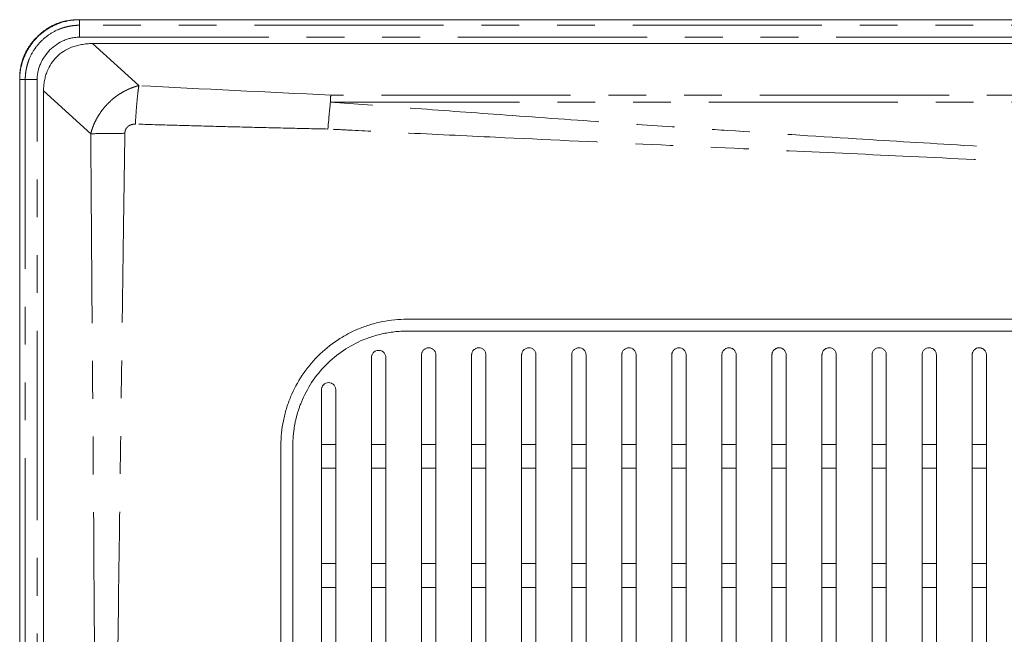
# Model space of a CAD drawing. Header units: millimetres. Extents: x 19 to 844, y 7 to 552.
# Tile 41 of 175: x 58 to 91, y 359 to 380. Entities that reach past the tile are written whole.
import ezdxf

# ---------------------------------------------------------------- set-up
doc = ezdxf.new("R2010")
doc.units = ezdxf.units.MM
doc.linetypes.add('PHANTOM', pattern=[12.7, 6.35, -1.27, 1.27, -1.27, 1.27, -1.27])

msp = doc.modelspace()

# ---------------------------------------------------------------- linework, layer by layer
at = {"color": 7, "linetype": 'Continuous', "lineweight": 15}
for p, q in [((313.406, 379.672), (59.89, 379.672)), ((60.324, 378.872), (312.972, 378.872)), ((57.88, 377.662), (57.88, 223.186)), ((58.68, 223.563), (58.68, 377.282)), ((89.848, 365.424), (90.328, 365.424)), ((68.488, 364.624), (68.008, 364.624)), ((70.168, 364.624), (69.688, 364.624)), ((71.848, 364.624), (71.368, 364.624)), ((73.528, 364.624), (73.048, 364.624)), ((75.208, 364.624), (74.728, 364.624)), ((76.888, 364.624), (76.408, 364.624)), ((78.568, 364.624), (78.088, 364.624)), ((80.248, 364.624), (79.768, 364.624)), ((81.928, 364.624), (81.448, 364.624)), ((83.608, 364.624), (83.128, 364.624)), ((90.328, 364.624), (89.848, 364.624)), ((68.008, 361.424), (68.488, 361.424)), ((69.688, 361.424), (70.168, 361.424)), ((71.368, 361.424), (71.848, 361.424)), ((73.048, 361.424), (73.528, 361.424)), ((74.728, 361.424), (75.208, 361.424)), ((76.408, 361.424), (76.888, 361.424)), ((78.088, 361.424), (78.568, 361.424)), ((79.768, 361.424), (80.248, 361.424)), ((89.848, 361.424), (90.328, 361.424)), ((68.488, 360.624), (68.008, 360.624)), ((70.168, 360.624), (69.688, 360.624)), ((71.848, 360.624), (71.368, 360.624)), ((73.528, 360.624), (73.048, 360.624)), ((75.208, 360.624), (74.728, 360.624)), ((76.888, 360.624), (76.408, 360.624)), ((78.568, 360.624), (78.088, 360.624)), ((80.248, 360.624), (79.768, 360.624)), ((88.648, 360.624), (88.168, 360.624)), ((90.328, 360.624), (89.848, 360.624))]:
    msp.add_line(p, q, dxfattribs=at)
at = {"color": 8, "linetype": 'PHANTOM', "lineweight": 0}
for p, q in [((59.89, 379.672), (59.89, 379.487)), ((59.89, 379.487), (59.89, 379.088)), ((313.406, 379.487), (59.89, 379.487)), ((59.89, 379.088), (313.406, 379.088)), ((61.879, 377.461), (60.324, 378.872)), ((58.065, 377.662), (57.88, 377.662)), ((58.065, 377.662), (58.065, 223.186)), ((58.464, 223.186), (58.464, 377.662)), ((58.68, 377.282), (60.264, 375.846)), ((304.972, 377.144), (68.325, 377.144)), ((68.309, 376.911), (304.988, 376.911))]:
    msp.add_line(p, q, dxfattribs=at)
at = {"color": 7, "linetype": 'Continuous', "lineweight": 15}
for points, knots in [([(59.871, 379.673), (59.837, 379.673), (59.77, 379.672), (59.67, 379.666), (59.573, 379.656), (59.479, 379.641), (59.386, 379.623), (59.296, 379.6), (59.209, 379.573), (59.124, 379.542), (59.014, 379.495), (58.879, 379.425), (58.68, 379.293), (58.456, 379.096), (58.259, 378.873), (58.127, 378.673), (58.046, 378.517), (57.983, 378.36), (57.936, 378.202), (57.903, 378.035), (57.882, 377.861), (57.88, 377.742), (57.879, 377.681)], [0, 0, 0, 0, 0.032479, 0.064233, 0.09532, 0.1258, 0.155741, 0.185211, 0.214283, 0.243032, 0.271536, 0.328868, 0.387553, 0.500028, 0.612502, 0.671122, 0.728519, 0.779964, 0.832414, 0.886307, 0.942047, 1, 1, 1, 1]), ([(57.88, 377.662), (57.881, 377.691), (57.881, 377.75), (57.887, 377.839), (57.896, 377.926), (57.91, 378.012), (57.927, 378.098), (57.948, 378.183), (57.972, 378.267), (58.001, 378.35), (58.038, 378.446), (58.087, 378.553), (58.169, 378.707), (58.291, 378.89), (58.464, 379.088), (58.662, 379.261), (58.844, 379.383), (58.999, 379.466), (59.127, 379.524), (59.267, 379.576), (59.419, 379.619), (59.574, 379.65), (59.731, 379.669), (59.837, 379.671), (59.89, 379.672)], [0, 0, 0, 0, 0.02813, 0.05606, 0.083843, 0.111532, 0.139182, 0.166849, 0.194586, 0.222448, 0.250488, 0.292099, 0.333751, 0.417021, 0.499999, 0.582913, 0.666253, 0.707839, 0.749521, 0.79984, 0.84973, 0.899507, 0.949492, 1, 1, 1, 1]), ([(58.464, 377.662), (58.465, 377.688), (58.466, 377.736), (58.472, 377.802), (58.479, 377.855), (58.485, 377.895), (58.497, 377.957), (58.522, 378.053), (58.586, 378.226), (58.704, 378.439), (58.889, 378.664), (59.114, 378.849), (59.327, 378.967), (59.5, 379.03), (59.617, 379.06), (59.744, 379.082), (59.833, 379.086), (59.89, 379.088)], [0, 0, 0, 0, 0.0352908, 0.0649412, 0.0889713, 0.1073972, 0.1202314, 0.1733214, 0.2411293, 0.3686682, 0.5003749, 0.6320362, 0.7594443, 0.8270825, 0.8801247, 0.922449, 1, 1, 1, 1]), ([(60.324, 378.872), (60.292, 378.871), (60.228, 378.871), (60.134, 378.864), (60.041, 378.854), (59.952, 378.84), (59.865, 378.822), (59.781, 378.801), (59.7, 378.776), (59.552, 378.722), (59.348, 378.619), (59.116, 378.434), (58.929, 378.207), (58.814, 377.986), (58.747, 377.791), (58.709, 377.629), (58.685, 377.459), (58.682, 377.342), (58.68, 377.282)], [0, 0, 0, 0, 0.037657, 0.074475, 0.110481, 0.145701, 0.180166, 0.213907, 0.246958, 0.279354, 0.397355, 0.511237, 0.623084, 0.737539, 0.799606, 0.863858, 0.930573, 1, 1, 1, 1]), ([(68.325, 377.144), (68.322, 377.133), (68.318, 377.111), (68.314, 377.076), (68.311, 377.032), (68.31, 376.978), (68.309, 376.934), (68.309, 376.911)], [0, 0, 0, 0, 0.1585954, 0.3203919, 0.4855523, 0.7369699, 1, 1, 1, 1]), ([(68.309, 376.911), (68.307, 376.891), (68.302, 376.851), (68.295, 376.787), (68.288, 376.72), (68.281, 376.65), (68.274, 376.577), (68.267, 376.502), (68.259, 376.412), (68.245, 376.249), (68.235, 376.106), (68.227, 376.005)], [0, 0, 0, 0, 0.07972, 0.160245, 0.241478, 0.32332, 0.405665, 0.488403, 0.571422, 0.697222, 1, 1, 1, 1]), ([(66.648, 365.392), (66.648, 365.671), (66.676, 365.947), (66.757, 366.353), (66.79, 366.487), (66.871, 366.754), (66.919, 366.887), (67.079, 367.272), (67.209, 367.515), (67.441, 367.861), (67.524, 367.974), (67.702, 368.189), (67.795, 368.292), (68.089, 368.585), (68.302, 368.76), (68.651, 368.992), (68.77, 369.063), (69.014, 369.193), (69.263, 369.31), (69.522, 369.402), (69.787, 369.483), (69.922, 369.516), (70.329, 369.597), (70.603, 369.624), (70.88, 369.624)], [0, 0, 0, 0, 0.125, 0.125, 0.1875, 0.1875, 0.25, 0.25, 0.375, 0.375, 0.4375, 0.4375, 0.5, 0.5, 0.625, 0.625, 0.6875, 0.6875, 0.75, 0.8125, 0.8125, 0.875, 0.875, 1, 1, 1, 1]), ([(70.88, 369.624), (73.507, 369.624), (76.136, 369.624), (81.405, 369.624), (84.047, 369.624), (89.353, 369.624), (92.009, 369.624), (97.326, 369.624), (99.987, 369.624), (102.648, 369.624)], [0, 0, 0, 0, 0.25, 0.25, 0.5, 0.5, 0.75, 0.75, 1, 1, 1, 1]), ([(67.048, 365.392), (67.049, 365.432), (67.049, 365.512), (67.055, 365.633), (67.065, 365.754), (67.078, 365.875), (67.096, 365.997), (67.117, 366.119), (67.143, 366.24), (67.172, 366.362), (67.206, 366.483), (67.244, 366.604), (67.287, 366.724), (67.407, 367.033), (67.663, 367.519), (68.141, 368.108), (68.731, 368.594), (69.241, 368.868), (69.611, 369.01), (69.819, 369.076), (70.029, 369.13), (70.24, 369.172), (70.453, 369.202), (70.667, 369.22), (70.809, 369.223), (70.88, 369.224)], [0, 0, 0, 0, 0.0199427, 0.039997, 0.0601637, 0.080444, 0.1008388, 0.1213491, 0.1419759, 0.16272, 0.1835825, 0.2045642, 0.225666, 0.2468888, 0.3690522, 0.4966718, 0.6217563, 0.7473309, 0.7837525, 0.8200615, 0.8562603, 0.8923511, 0.9283364, 0.9642186, 1, 1, 1, 1]), ([(70.88, 369.224), (71.397, 369.224), (72.381, 369.224), (73.786, 369.224), (75.375, 369.224), (77.13, 369.224), (79.728, 369.224), (82.853, 369.224), (86.586, 369.224), (90.348, 369.224), (93.54, 369.224), (96.205, 369.224), (98.268, 369.224), (100.435, 369.224), (101.886, 369.224), (102.648, 369.224)], [0, 0, 0, 0, 0.049189, 0.09375, 0.133685, 0.200374, 0.260623, 0.380372, 0.496435, 0.613211, 0.734639, 0.796533, 0.86369, 0.928411, 1, 1, 1, 1]), ([(69.688, 368.339), (69.689, 368.349), (69.69, 368.37), (69.696, 368.401), (69.708, 368.436), (69.727, 368.473), (69.767, 368.521), (69.833, 368.566), (69.927, 368.585), (70.022, 368.567), (70.089, 368.522), (70.129, 368.474), (70.151, 368.432), (70.166, 368.386), (70.167, 368.355), (70.168, 368.339)], [0, 0, 0, 0, 0.041229, 0.082292, 0.12392, 0.185403, 0.246541, 0.368772, 0.493559, 0.620194, 0.747249, 0.810686, 0.874121, 0.937409, 1, 1, 1, 1]), ([(71.368, 368.424), (71.369, 368.434), (71.37, 368.455), (71.376, 368.486), (71.388, 368.521), (71.407, 368.558), (71.447, 368.606), (71.513, 368.651), (71.607, 368.67), (71.702, 368.652), (71.768, 368.607), (71.809, 368.559), (71.831, 368.517), (71.846, 368.471), (71.847, 368.44), (71.848, 368.424)], [0, 0, 0, 0, 0.0414541, 0.0827035, 0.1244841, 0.185963, 0.2470205, 0.3686677, 0.4926073, 0.6186459, 0.7457659, 0.8094669, 0.8731838, 0.936933, 1, 1, 1, 1]), ([(73.048, 368.424), (73.049, 368.434), (73.05, 368.455), (73.056, 368.486), (73.068, 368.521), (73.087, 368.558), (73.127, 368.606), (73.193, 368.651), (73.286, 368.67), (73.381, 368.652), (73.448, 368.608), (73.489, 368.559), (73.511, 368.517), (73.526, 368.472), (73.527, 368.44), (73.528, 368.424)], [0, 0, 0, 0, 0.0416731, 0.0830927, 0.1249965, 0.1864203, 0.2473506, 0.3682678, 0.4910157, 0.6163165, 0.7439426, 0.8080859, 0.8722029, 0.9363933, 1, 1, 1, 1]), ([(74.728, 368.424), (74.729, 368.434), (74.73, 368.455), (74.736, 368.486), (74.748, 368.521), (74.767, 368.558), (74.807, 368.606), (74.873, 368.651), (74.967, 368.67), (75.061, 368.652), (75.128, 368.608), (75.168, 368.56), (75.191, 368.517), (75.206, 368.472), (75.207, 368.44), (75.208, 368.424)], [0, 0, 0, 0, 0.0419971, 0.083541, 0.1253672, 0.1865554, 0.2478159, 0.3683601, 0.4899307, 0.6154722, 0.7427023, 0.8069624, 0.8711541, 0.9358917, 1, 1, 1, 1]), ([(76.408, 368.424), (76.409, 368.434), (76.41, 368.455), (76.416, 368.486), (76.428, 368.521), (76.448, 368.558), (76.487, 368.606), (76.553, 368.651), (76.647, 368.67), (76.741, 368.652), (76.808, 368.608), (76.848, 368.56), (76.871, 368.518), (76.886, 368.472), (76.887, 368.44), (76.888, 368.424)], [0, 0, 0, 0, 0.042357, 0.084202, 0.126275, 0.187659, 0.249097, 0.369356, 0.49012, 0.615158, 0.741768, 0.805837, 0.870102, 0.935408, 1, 1, 1, 1]), ([(78.088, 368.424), (78.089, 368.434), (78.09, 368.455), (78.096, 368.486), (78.108, 368.521), (78.127, 368.558), (78.167, 368.606), (78.232, 368.651), (78.326, 368.67), (78.42, 368.652), (78.487, 368.609), (78.528, 368.56), (78.551, 368.518), (78.566, 368.472), (78.567, 368.44), (78.568, 368.424)], [0, 0, 0, 0, 0.042452, 0.084351, 0.126425, 0.187658, 0.248872, 0.368281, 0.487968, 0.612411, 0.7395, 0.804155, 0.868949, 0.934771, 1, 1, 1, 1]), ([(79.768, 368.424), (79.769, 368.434), (79.77, 368.455), (79.776, 368.487), (79.788, 368.521), (79.808, 368.558), (79.847, 368.606), (79.913, 368.651), (80.007, 368.67), (80.101, 368.652), (80.167, 368.608), (80.208, 368.56), (80.23, 368.518), (80.246, 368.472), (80.247, 368.44), (80.248, 368.424)], [0, 0, 0, 0, 0.042829, 0.085051, 0.127397, 0.18891, 0.250385, 0.369752, 0.48888, 0.612969, 0.739053, 0.803207, 0.86791, 0.934314, 1, 1, 1, 1]), ([(81.448, 368.424), (81.449, 368.434), (81.45, 368.456), (81.456, 368.487), (81.468, 368.522), (81.488, 368.559), (81.528, 368.607), (81.594, 368.651), (81.688, 368.67), (81.781, 368.651), (81.848, 368.608), (81.888, 368.56), (81.91, 368.518), (81.926, 368.472), (81.927, 368.44), (81.928, 368.424)], [0, 0, 0, 0, 0.043241, 0.08586, 0.12859, 0.190484, 0.25218, 0.371697, 0.490535, 0.613336, 0.738486, 0.802556, 0.867218, 0.93392, 1, 1, 1, 1]), ([(83.128, 368.424), (83.129, 368.434), (83.13, 368.456), (83.136, 368.487), (83.148, 368.522), (83.168, 368.559), (83.208, 368.607), (83.274, 368.651), (83.367, 368.67), (83.46, 368.652), (83.526, 368.609), (83.567, 368.561), (83.59, 368.519), (83.606, 368.473), (83.607, 368.44), (83.608, 368.424)], [0, 0, 0, 0, 0.0434633, 0.0862926, 0.1292155, 0.1913116, 0.2530741, 0.3723127, 0.4900139, 0.6101599, 0.7357793, 0.8012211, 0.8665348, 0.9333017, 1, 1, 1, 1]), ([(84.808, 368.424), (84.809, 368.435), (84.81, 368.456), (84.816, 368.487), (84.828, 368.522), (84.848, 368.559), (84.888, 368.607), (84.954, 368.651), (85.048, 368.67), (85.141, 368.652), (85.207, 368.609), (85.247, 368.561), (85.27, 368.519), (85.286, 368.473), (85.287, 368.44), (85.288, 368.424)], [0, 0, 0, 0, 0.043838, 0.087012, 0.130252, 0.192736, 0.254853, 0.374319, 0.491611, 0.610961, 0.735749, 0.800927, 0.866125, 0.933068, 1, 1, 1, 1]), ([(86.488, 368.424), (86.489, 368.435), (86.49, 368.456), (86.496, 368.487), (86.508, 368.523), (86.529, 368.56), (86.569, 368.608), (86.635, 368.652), (86.728, 368.67), (86.821, 368.652), (86.887, 368.608), (86.927, 368.561), (86.95, 368.519), (86.966, 368.473), (86.967, 368.44), (86.968, 368.424)], [0, 0, 0, 0, 0.044194, 0.087704, 0.131256, 0.194152, 0.256655, 0.376462, 0.493465, 0.612068, 0.735976, 0.800833, 0.865857, 0.932906, 1, 1, 1, 1]), ([(88.168, 368.424), (88.169, 368.435), (88.17, 368.456), (88.176, 368.488), (88.188, 368.523), (88.209, 368.56), (88.249, 368.608), (88.316, 368.652), (88.409, 368.67), (88.502, 368.651), (88.567, 368.608), (88.608, 368.561), (88.63, 368.519), (88.646, 368.472), (88.647, 368.44), (88.648, 368.424)], [0, 0, 0, 0, 0.044516, 0.08833, 0.132173, 0.19547, 0.258358, 0.378563, 0.495372, 0.613303, 0.736358, 0.80088, 0.865703, 0.932801, 1, 1, 1, 1]), ([(89.848, 368.424), (89.849, 368.435), (89.85, 368.456), (89.856, 368.488), (89.869, 368.523), (89.889, 368.561), (89.93, 368.608), (89.996, 368.652), (90.09, 368.67), (90.183, 368.651), (90.248, 368.608), (90.288, 368.56), (90.311, 368.518), (90.326, 368.472), (90.327, 368.44), (90.328, 368.424)], [0, 0, 0, 0, 0.044792, 0.088874, 0.132973, 0.196636, 0.259881, 0.380493, 0.497186, 0.614541, 0.736816, 0.801013, 0.865632, 0.932742, 1, 1, 1, 1]), ([(69.688, 341.708), (69.688, 342.041), (69.688, 342.708), (69.688, 343.709), (69.688, 344.712), (69.688, 345.718), (69.688, 346.727), (69.688, 347.739), (69.688, 348.753), (69.688, 349.769), (69.688, 350.789), (69.688, 351.811), (69.688, 352.836), (69.688, 353.864), (69.688, 355.629), (69.688, 358.159), (69.688, 361.479), (69.688, 364.882), (69.688, 367.177), (69.688, 368.339)], [0, 0, 0, 0, 0.037373, 0.074856, 0.112449, 0.150152, 0.187966, 0.225891, 0.263928, 0.302076, 0.340335, 0.378707, 0.417191, 0.455786, 0.494494, 0.616174, 0.740996, 0.868942, 1, 1, 1, 1]), ([(70.168, 368.339), (70.168, 367.179), (70.168, 364.887), (70.168, 361.49), (70.168, 358.173), (70.168, 355.351), (70.168, 352.999), (70.168, 351.096), (70.168, 349.201), (70.168, 347.316), (70.168, 345.439), (70.168, 343.571), (70.168, 342.328), (70.168, 341.709)], [0, 0, 0, 0, 0.130857, 0.258651, 0.383368, 0.50499, 0.576845, 0.64832, 0.719413, 0.790126, 0.86046, 0.930417, 1, 1, 1, 1]), ([(71.368, 368.424), (71.368, 367.292), (71.368, 365.034), (71.368, 361.577), (71.368, 358.211), (71.368, 354.812), (71.368, 351.548), (71.368, 348.743), (71.368, 346.535), (71.368, 344.849), (71.368, 343.219), (71.368, 342.15), (71.368, 341.625)], [0, 0, 0, 0, 0.126989, 0.253394, 0.387782, 0.50443, 0.63426, 0.753258, 0.818126, 0.88087, 0.941494, 1, 1, 1, 1]), ([(71.848, 341.624), (71.848, 341.922), (71.848, 342.526), (71.848, 343.439), (71.848, 344.371), (71.848, 345.32), (71.848, 346.288), (71.848, 347.273), (71.848, 349.002), (71.848, 351.563), (71.848, 354.83), (71.848, 358.227), (71.848, 361.59), (71.848, 365.039), (71.848, 367.294), (71.848, 368.424)], [0, 0, 0, 0, 0.033252, 0.067186, 0.101805, 0.137107, 0.173095, 0.209767, 0.247126, 0.366256, 0.496052, 0.612899, 0.746957, 0.873214, 1, 1, 1, 1]), ([(73.048, 368.424), (73.048, 367.349), (73.048, 365.191), (73.048, 361.865), (73.048, 358.594), (73.048, 355.238), (73.048, 351.971), (73.048, 349.108), (73.048, 346.819), (73.048, 345.037), (73.048, 343.312), (73.048, 342.18), (73.048, 341.624)], [0, 0, 0, 0, 0.120714, 0.242354, 0.373499, 0.487819, 0.618557, 0.73937, 0.807838, 0.874096, 0.938149, 1, 1, 1, 1]), ([(73.528, 341.624), (73.528, 341.905), (73.528, 342.472), (73.528, 343.329), (73.528, 344.201), (73.528, 345.088), (73.528, 345.989), (73.528, 346.904), (73.528, 347.834), (73.528, 349.547), (73.528, 352.123), (73.528, 355.394), (73.528, 358.738), (73.528, 361.814), (73.528, 365.092), (73.528, 367.21), (73.528, 368.424)], [0, 0, 0, 0, 0.03124, 0.063036, 0.095389, 0.128299, 0.161767, 0.195793, 0.230378, 0.265522, 0.38705, 0.518337, 0.631875, 0.761987, 0.86363, 1, 1, 1, 1]), ([(74.728, 368.424), (74.728, 367.218), (74.728, 365.06), (74.728, 361.743), (74.728, 358.604), (74.728, 355.254), (74.728, 351.979), (74.728, 349.239), (74.728, 347.183), (74.728, 345.744), (74.728, 344.34), (74.728, 342.971), (74.728, 342.069), (74.728, 341.624)], [0, 0, 0, 0, 0.13564, 0.242674, 0.372923, 0.488148, 0.618432, 0.739542, 0.794337, 0.847778, 0.899867, 0.950607, 1, 1, 1, 1]), ([(75.208, 341.624), (75.208, 341.874), (75.208, 342.379), (75.208, 343.141), (75.208, 343.914), (75.208, 344.697), (75.208, 345.492), (75.208, 346.297), (75.208, 347.113), (75.208, 347.94), (75.208, 349.586), (75.208, 352.126), (75.208, 355.403), (75.208, 358.742), (75.208, 361.858), (75.208, 365.129), (75.208, 367.249), (75.208, 368.424)], [0, 0, 0, 0, 0.027777, 0.055974, 0.08459, 0.113627, 0.143085, 0.172964, 0.203266, 0.233989, 0.265136, 0.386934, 0.517718, 0.632194, 0.761447, 0.867819, 1, 1, 1, 1]), ([(76.408, 368.424), (76.408, 367.619), (76.408, 366.095), (76.408, 363.937), (76.408, 361.433), (76.408, 358.615), (76.408, 355.27), (76.408, 351.99), (76.408, 349.25), (76.408, 347.192), (76.408, 345.753), (76.408, 344.348), (76.408, 342.975), (76.408, 342.071), (76.408, 341.624)], [0, 0, 0, 0, 0.090708, 0.171697, 0.242968, 0.372404, 0.488475, 0.618329, 0.739737, 0.794374, 0.847716, 0.899765, 0.950525, 1, 1, 1, 1]), ([(76.888, 341.624), (76.888, 341.875), (76.888, 342.379), (76.888, 343.142), (76.888, 343.914), (76.888, 344.696), (76.888, 345.489), (76.888, 346.292), (76.888, 347.104), (76.888, 347.927), (76.888, 349.574), (76.888, 352.11), (76.888, 355.393), (76.888, 358.728), (76.888, 361.876), (76.888, 365.146), (76.888, 367.273), (76.888, 368.424)], [0, 0, 0, 0, 0.027742, 0.055882, 0.084422, 0.113362, 0.142703, 0.172446, 0.20259, 0.233137, 0.264087, 0.386061, 0.51627, 0.631746, 0.760327, 0.870234, 1, 1, 1, 1]), ([(78.088, 368.424), (78.088, 367.827), (78.088, 366.672), (78.088, 364.994), (78.088, 363.429), (78.088, 361.279), (78.088, 358.61), (78.088, 355.269), (78.088, 351.982), (78.088, 349.246), (78.088, 347.188), (78.088, 345.753), (78.088, 344.35), (78.088, 342.977), (78.088, 342.071), (78.088, 341.624)], [0, 0, 0, 0, 0.067352, 0.130437, 0.189257, 0.24381, 0.372607, 0.489573, 0.618929, 0.74054, 0.794896, 0.848017, 0.899905, 0.950565, 1, 1, 1, 1]), ([(78.568, 341.624), (78.568, 341.875), (78.568, 342.381), (78.568, 343.143), (78.568, 343.916), (78.568, 344.697), (78.568, 345.489), (78.568, 346.29), (78.568, 347.1), (78.568, 347.92), (78.568, 349.567), (78.568, 352.101), (78.568, 355.39), (78.568, 358.72), (78.568, 361.891), (78.568, 365.159), (78.568, 367.29), (78.568, 368.424)], [0, 0, 0, 0, 0.02772, 0.05582, 0.0843, 0.113162, 0.142406, 0.172033, 0.202044, 0.232439, 0.263219, 0.38538, 0.515073, 0.631437, 0.7594, 0.871936, 1, 1, 1, 1]), ([(79.768, 368.424), (79.768, 367.838), (79.768, 366.696), (79.768, 365.026), (79.768, 363.444), (79.768, 361.282), (79.768, 358.598), (79.768, 355.259), (79.768, 351.967), (79.768, 349.235), (79.768, 347.178), (79.768, 345.749), (79.768, 344.348), (79.768, 342.977), (79.768, 342.071), (79.768, 341.624)], [0, 0, 0, 0, 0.066302, 0.129218, 0.18875, 0.244897, 0.373189, 0.491015, 0.619861, 0.741612, 0.795641, 0.84849, 0.900163, 0.950665, 1, 1, 1, 1]), ([(80.248, 341.624), (80.248, 341.85), (80.248, 342.304), (80.248, 342.989), (80.248, 343.682), (80.248, 344.381), (80.248, 345.088), (80.248, 345.802), (80.248, 346.523), (80.248, 347.252), (80.248, 347.988), (80.248, 349.581), (80.248, 352.084), (80.248, 355.377), (80.248, 358.706), (80.248, 361.896), (80.248, 365.165), (80.248, 367.301), (80.248, 368.424)], [0, 0, 0, 0, 0.02488, 0.050054, 0.075521, 0.101282, 0.127339, 0.153691, 0.18034, 0.207286, 0.234529, 0.26207, 0.384357, 0.513529, 0.630747, 0.758236, 0.872949, 1, 1, 1, 1]), ([(81.448, 368.424), (81.448, 367.96), (81.448, 367.047), (81.448, 365.699), (81.448, 364.396), (81.448, 363.138), (81.448, 361.182), (81.448, 358.592), (81.448, 355.255), (81.448, 351.959), (81.448, 349.229), (81.448, 347.172), (81.448, 345.747), (81.448, 344.348), (81.448, 342.978), (81.448, 342.072), (81.448, 341.624)], [0, 0, 0, 0, 0.052632, 0.103525, 0.15268, 0.200097, 0.245775, 0.373624, 0.492188, 0.620599, 0.742493, 0.796247, 0.848869, 0.900365, 0.95074, 1, 1, 1, 1]), ([(81.928, 341.624), (81.928, 341.85), (81.928, 342.305), (81.928, 342.99), (81.928, 343.682), (81.928, 344.381), (81.928, 345.087), (81.928, 345.799), (81.928, 346.519), (81.928, 347.245), (81.928, 347.978), (81.928, 349.572), (81.928, 352.073), (81.928, 355.371), (81.928, 358.697), (81.928, 361.548), (81.928, 364.064), (81.928, 366.207), (81.928, 367.672), (81.928, 368.424)], [0, 0, 0, 0, 0.024842, 0.049964, 0.075368, 0.101054, 0.127023, 0.153275, 0.179811, 0.206632, 0.233739, 0.261131, 0.383545, 0.512279, 0.630223, 0.7573, 0.833796, 0.914695, 1, 1, 1, 1]), ([(83.128, 368.424), (83.128, 367.965), (83.128, 367.061), (83.128, 365.721), (83.128, 364.417), (83.128, 363.148), (83.128, 361.188), (83.128, 358.59), (83.128, 355.256), (83.128, 351.954), (83.128, 349.306), (83.128, 347.406), (83.128, 346.215), (83.128, 345.042), (83.128, 343.887), (83.128, 342.75), (83.128, 341.997), (83.128, 341.624)], [0, 0, 0, 0, 0.052121, 0.102827, 0.15212, 0.199999, 0.246465, 0.373943, 0.493121, 0.621173, 0.743201, 0.787884, 0.831809, 0.87498, 0.9174, 0.959072, 1, 1, 1, 1]), ([(83.608, 341.624), (83.608, 341.85), (83.608, 342.305), (83.608, 342.991), (83.608, 343.683), (83.608, 344.382), (83.608, 345.087), (83.608, 345.798), (83.608, 346.517), (83.608, 347.241), (83.608, 347.973), (83.608, 349.567), (83.608, 352.067), (83.608, 355.37), (83.608, 358.694), (83.608, 361.554), (83.608, 364.075), (83.608, 366.22), (83.608, 367.679), (83.608, 368.424)], [0, 0, 0, 0, 0.024813, 0.049896, 0.075249, 0.100875, 0.126773, 0.152944, 0.179389, 0.206109, 0.233105, 0.260376, 0.382907, 0.511283, 0.629826, 0.756564, 0.834121, 0.915266, 1, 1, 1, 1]), ([(84.808, 368.424), (84.808, 368.045), (84.808, 367.294), (84.808, 366.176), (84.808, 365.079), (84.808, 364.002), (84.808, 362.945), (84.808, 361.124), (84.808, 358.591), (84.808, 355.259), (84.808, 351.954), (84.808, 349.305), (84.808, 347.405), (84.808, 346.215), (84.808, 345.043), (84.808, 343.889), (84.808, 342.751), (84.808, 341.997), (84.808, 341.624)], [0, 0, 0, 0, 0.043195, 0.085578, 0.127149, 0.167909, 0.207857, 0.246996, 0.374171, 0.49385, 0.621616, 0.743764, 0.788293, 0.832088, 0.875153, 0.917491, 0.959105, 1, 1, 1, 1]), ([(85.288, 341.624), (85.288, 341.851), (85.288, 342.306), (85.288, 342.992), (85.288, 343.685), (85.288, 344.383), (85.288, 345.088), (85.288, 345.799), (85.288, 346.516), (85.288, 347.24), (85.288, 347.969), (85.288, 349.565), (85.288, 352.064), (85.288, 354.969), (85.288, 357.455), (85.288, 359.507), (85.288, 361.633), (85.288, 363.832), (85.288, 366.105), (85.288, 367.642), (85.288, 368.424)], [0, 0, 0, 0, 0.024791, 0.049843, 0.075157, 0.100734, 0.126576, 0.152682, 0.179054, 0.205693, 0.232598, 0.259772, 0.382408, 0.510499, 0.58458, 0.661654, 0.741728, 0.824807, 0.910896, 1, 1, 1, 1]), ([(86.488, 368.424), (86.488, 368.059), (86.488, 367.335), (86.488, 366.254), (86.488, 365.188), (86.488, 364.137), (86.488, 363.099), (86.488, 362.076), (86.488, 361.067), (86.488, 360.073), (86.488, 359.093), (86.488, 358.127), (86.488, 357.175), (86.488, 356.238), (86.488, 354.716), (86.488, 352.626), (86.488, 350.142), (86.488, 347.886), (86.488, 346.154), (86.488, 344.767), (86.488, 343.708), (86.488, 342.663), (86.488, 341.968), (86.488, 341.624)], [0, 0, 0, 0, 0.0416553, 0.0827131, 0.1231739, 0.1630382, 0.2023067, 0.2409797, 0.279058, 0.3165421, 0.3534328, 0.3897305, 0.4254362, 0.4605504, 0.4950741, 0.596169, 0.694314, 0.7715503, 0.8461816, 0.8854464, 0.924169, 0.9623525, 1, 1, 1, 1]), ([(86.968, 341.624), (86.968, 341.846), (86.968, 342.293), (86.968, 342.965), (86.968, 343.642), (86.968, 344.324), (86.968, 345.011), (86.968, 346.125), (86.968, 347.682), (86.968, 349.955), (86.968, 352.548), (86.968, 355.038), (86.968, 357.167), (86.968, 358.929), (86.968, 360.739), (86.968, 362.594), (86.968, 364.497), (86.968, 366.446), (86.968, 367.759), (86.968, 368.424)], [0, 0, 0, 0, 0.024279, 0.048775, 0.07349, 0.098423, 0.123575, 0.148949, 0.220904, 0.295258, 0.400659, 0.509425, 0.573654, 0.639827, 0.707948, 0.778022, 0.850053, 0.924045, 1, 1, 1, 1]), ([(88.168, 368.424), (88.168, 368.062), (88.168, 367.343), (88.168, 366.27), (88.168, 365.209), (88.168, 364.161), (88.168, 363.125), (88.168, 362.102), (88.168, 361.092), (88.168, 360.094), (88.168, 359.109), (88.168, 358.136), (88.168, 357.176), (88.168, 356.228), (88.168, 354.701), (88.168, 352.608), (88.168, 350.126), (88.168, 347.872), (88.168, 346.143), (88.168, 344.759), (88.168, 343.703), (88.168, 342.66), (88.168, 341.968), (88.168, 341.624)], [0, 0, 0, 0, 0.041401, 0.082262, 0.122584, 0.162368, 0.201614, 0.240322, 0.278495, 0.316132, 0.353233, 0.389801, 0.425835, 0.461337, 0.496307, 0.597239, 0.695371, 0.772363, 0.846824, 0.885913, 0.92447, 0.962497, 1, 1, 1, 1]), ([(88.648, 341.624), (88.648, 341.837), (88.648, 342.265), (88.648, 342.91), (88.648, 343.56), (88.648, 344.216), (88.648, 344.877), (88.648, 345.543), (88.648, 346.215), (88.648, 346.892), (88.648, 347.575), (88.648, 348.263), (88.648, 348.956), (88.648, 350.371), (88.648, 352.528), (88.648, 355.022), (88.648, 357.161), (88.648, 358.937), (88.648, 360.755), (88.648, 362.614), (88.648, 364.515), (88.648, 366.457), (88.648, 367.763), (88.648, 368.424)], [0, 0, 0, 0, 0.02323, 0.04669, 0.070383, 0.094307, 0.118465, 0.142856, 0.167483, 0.192344, 0.217442, 0.242777, 0.268349, 0.294159, 0.399527, 0.508105, 0.57306, 0.639779, 0.708266, 0.778528, 0.850568, 0.924391, 1, 1, 1, 1]), ([(89.848, 368.424), (89.848, 368.09), (89.848, 367.425), (89.848, 366.431), (89.848, 365.448), (89.848, 364.474), (89.848, 363.51), (89.848, 362.556), (89.848, 361.611), (89.848, 360.676), (89.848, 359.752), (89.848, 358.837), (89.848, 357.931), (89.848, 357.036), (89.848, 356.15), (89.848, 354.904), (89.848, 353.307), (89.848, 351.365), (89.848, 349.462), (89.848, 347.797), (89.848, 346.364), (89.848, 345.157), (89.848, 343.965), (89.848, 342.79), (89.848, 342.01), (89.848, 341.624)], [0, 0, 0, 0, 0.03831, 0.07619, 0.113639, 0.150659, 0.187249, 0.223411, 0.259145, 0.294451, 0.329331, 0.363785, 0.397813, 0.431417, 0.464596, 0.497353, 0.571209, 0.643331, 0.713729, 0.782415, 0.827347, 0.871567, 0.915079, 0.957888, 1, 1, 1, 1]), ([(90.328, 341.624), (90.328, 341.837), (90.328, 342.265), (90.328, 342.908), (90.328, 343.557), (90.328, 344.212), (90.328, 344.871), (90.328, 345.536), (90.328, 346.207), (90.328, 346.882), (90.328, 347.563), (90.328, 348.249), (90.328, 348.941), (90.328, 350.354), (90.328, 352.509), (90.328, 355.497), (90.328, 358.651), (90.328, 361.359), (90.328, 363.535), (90.328, 365.143), (90.328, 366.776), (90.328, 367.871), (90.328, 368.424)], [0, 0, 0, 0, 0.023172, 0.046571, 0.070198, 0.094054, 0.118138, 0.142453, 0.166999, 0.191776, 0.216786, 0.242029, 0.267506, 0.293218, 0.398547, 0.506983, 0.627154, 0.753421, 0.813388, 0.874472, 0.936675, 1, 1, 1, 1]), ([(68.008, 367.255), (68.009, 367.265), (68.009, 367.286), (68.016, 367.317), (68.027, 367.351), (68.047, 367.388), (68.086, 367.437), (68.152, 367.482), (68.247, 367.501), (68.342, 367.483), (68.409, 367.438), (68.449, 367.389), (68.471, 367.348), (68.486, 367.302), (68.487, 367.271), (68.488, 367.255)], [0, 0, 0, 0, 0.04089, 0.08165, 0.123006, 0.184324, 0.245385, 0.368, 0.49369, 0.621189, 0.748562, 0.811861, 0.875084, 0.937898, 1, 1, 1, 1]), ([(68.008, 342.792), (68.008, 343.189), (68.008, 343.984), (68.008, 345.179), (68.008, 346.378), (68.008, 347.581), (68.008, 348.789), (68.008, 350.002), (68.008, 351.219), (68.008, 352.44), (68.008, 353.666), (68.008, 356.499), (68.008, 361.029), (68.008, 365.148), (68.008, 367.255)], [0, 0, 0, 0, 0.048571, 0.097334, 0.146291, 0.19544, 0.244784, 0.294321, 0.344054, 0.393981, 0.444104, 0.494421, 0.741382, 1, 1, 1, 1]), ([(68.488, 367.255), (68.488, 365.841), (68.488, 363.055), (68.488, 358.939), (68.488, 355.552), (68.488, 352.859), (68.488, 350.822), (68.488, 348.798), (68.488, 346.786), (68.488, 344.785), (68.488, 343.455), (68.488, 342.793)], [0, 0, 0, 0, 0.173553, 0.341991, 0.505292, 0.589079, 0.672331, 0.755047, 0.837229, 0.918879, 1, 1, 1, 1]), ([(66.648, 344.656), (66.648, 348.115), (66.648, 351.572), (66.648, 358.483), (66.648, 361.938), (66.648, 365.392)], [0, 0, 0, 0, 0.5, 0.5, 1, 1, 1, 1]), ([(67.048, 344.656), (67.048, 345.062), (67.048, 345.89), (67.048, 347.154), (67.048, 348.463), (67.048, 350.177), (67.048, 352.352), (67.048, 354.886), (67.048, 357.515), (67.048, 359.932), (67.048, 362.595), (67.048, 364.336), (67.048, 365.392)], [0, 0, 0, 0, 0.058756, 0.119676, 0.182758, 0.248004, 0.367466, 0.497284, 0.614623, 0.747922, 0.847165, 1, 1, 1, 1]), ([(85.288, 364.624), (85.208, 364.624), (85.048, 364.624), (84.888, 364.624), (84.808, 364.624)], [0, 0, 0, 0, 0.498995, 1, 1, 1, 1]), ([(86.968, 364.624), (86.888, 364.624), (86.728, 364.624), (86.568, 364.624), (86.488, 364.624)], [0, 0, 0, 0, 0.500935, 1, 1, 1, 1]), ([(81.448, 361.424), (81.528, 361.424), (81.688, 361.424), (81.848, 361.424), (81.928, 361.424)], [0, 0, 0, 0, 0.501189, 1, 1, 1, 1]), ([(83.128, 361.424), (83.208, 361.424), (83.368, 361.424), (83.528, 361.424), (83.608, 361.424)], [0, 0, 0, 0, 0.501092, 1, 1, 1, 1]), ([(81.928, 360.624), (81.848, 360.624), (81.688, 360.624), (81.528, 360.624), (81.448, 360.624)], [0, 0, 0, 0, 0.498828, 1, 1, 1, 1]), ([(83.608, 360.624), (83.528, 360.624), (83.368, 360.624), (83.208, 360.624), (83.128, 360.624)], [0, 0, 0, 0, 0.498899, 1, 1, 1, 1])]:
    msp.add_open_spline(points, degree=3, knots=knots, dxfattribs=at)
at = {"color": 8, "linetype": 'PHANTOM', "lineweight": 0}
for points, knots in [([(59.89, 379.487), (59.862, 379.486), (59.807, 379.486), (59.726, 379.48), (59.648, 379.471), (59.573, 379.46), (59.501, 379.445), (59.432, 379.429), (59.367, 379.411), (59.305, 379.391), (59.247, 379.371), (59.08, 379.305), (58.851, 379.178), (58.591, 378.957), (58.372, 378.697), (58.235, 378.45), (58.157, 378.24), (58.12, 378.114), (58.09, 377.974), (58.07, 377.822), (58.067, 377.717), (58.065, 377.662)], [0, 0, 0, 0, 0.02937, 0.057776, 0.08522, 0.111703, 0.137226, 0.16179, 0.185395, 0.208044, 0.229739, 0.25048, 0.396206, 0.5011, 0.605493, 0.75118, 0.793585, 0.839658, 0.889413, 0.942858, 1, 1, 1, 1]), ([(58.065, 377.662), (58.069, 377.662), (58.081, 377.662), (58.124, 377.662), (58.155, 377.662), (58.232, 377.662), (58.277, 377.662), (58.371, 377.662), (58.419, 377.662), (58.464, 377.662)], [0, 0, 0, 0, 0.25, 0.25, 0.5, 0.5, 0.75, 0.75, 1, 1, 1, 1]), ([(61.879, 377.461), (61.85, 377.454), (61.794, 377.439), (61.711, 377.412), (61.63, 377.383), (61.552, 377.351), (61.477, 377.316), (61.404, 377.28), (61.269, 377.205), (61.082, 377.081), (60.893, 376.917), (60.756, 376.772), (60.658, 376.653), (60.567, 376.528), (60.487, 376.399), (60.416, 376.267), (60.356, 376.132), (60.303, 375.991), (60.277, 375.895), (60.263, 375.846)], [0, 0, 0, 0, 0.03822, 0.075647, 0.112275, 0.148098, 0.183119, 0.217327, 0.250711, 0.376422, 0.494801, 0.558286, 0.621483, 0.684343, 0.749342, 0.809571, 0.871377, 0.934887, 1, 1, 1, 1]), ([(61.879, 377.461), (61.868, 377.392), (61.856, 377.309), (61.834, 377.119), (61.823, 377.013), (61.803, 376.785), (61.793, 376.664), (61.776, 376.417), (61.768, 376.292), (61.762, 376.17)], [0, 0, 0, 0, 0.25, 0.25, 0.5, 0.5, 0.75, 0.75, 1, 1, 1, 1]), ([(102.678, 374.765), (102.169, 374.788), (101.032, 374.842), (99.148, 374.934), (96.909, 375.048), (93.678, 375.22), (89.988, 375.43), (85.721, 375.691), (82.514, 375.898), (79.612, 376.092), (76.996, 376.272), (73.946, 376.49), (70.966, 376.709), (69.141, 376.848), (68.309, 376.911)], [0, 0, 0, 0, 0.04439, 0.099114, 0.164171, 0.239559, 0.38084, 0.486065, 0.611931, 0.660819, 0.739541, 0.84043, 0.927251, 1, 1, 1, 1]), ([(61.408, 375.861), (61.409, 375.875), (61.411, 375.902), (61.419, 375.941), (61.432, 375.978), (61.448, 376.013), (61.469, 376.045), (61.494, 376.074), (61.523, 376.099), (61.556, 376.121), (61.591, 376.139), (61.63, 376.153), (61.672, 376.163), (61.716, 376.169), (61.746, 376.17), (61.762, 376.17)], [0, 0, 0, 0, 0.078403, 0.154568, 0.228827, 0.301667, 0.373704, 0.445647, 0.518239, 0.592199, 0.668158, 0.746625, 0.827963, 0.912391, 1, 1, 1, 1]), ([(68.227, 376.005), (67.804, 376.014), (66.954, 376.032), (65.673, 376.063), (64.38, 376.096), (63.074, 376.132), (62.201, 376.157), (61.762, 376.17)], [0, 0, 0, 0, 0.196255, 0.394373, 0.594362, 0.796233, 1, 1, 1, 1]), ([(61.408, 375.861), (61.191, 375.859), (60.969, 375.857), (60.57, 375.852), (60.396, 375.849), (60.264, 375.846)], [0, 0, 0, 0, 0.5, 0.5, 1, 1, 1, 1]), ([(60.264, 375.846), (60.295, 371.746), (60.358, 363.547), (60.428, 353.353), (60.473, 345.154), (60.494, 340.38), (60.507, 336.225), (60.515, 333.044), (60.52, 329.618), (60.52, 327.568), (60.521, 326.648)], [0, 0, 0, 0, 0.2500063, 0.5000082, 0.6216044, 0.7500049, 0.7910715, 0.8750022, 0.9439541, 1, 1, 1, 1]), ([(61.408, 375.861), (61.394, 374.85), (61.364, 372.735), (61.319, 369.423), (61.27, 365.831), (61.211, 361.348), (61.144, 356.149), (61.076, 350.139), (61.02, 344.119), (60.976, 338.084), (60.948, 332.293), (60.944, 328.506), (60.942, 326.648)], [0, 0, 0, 0, 0.06163, 0.128934, 0.201921, 0.280595, 0.402247, 0.518834, 0.647005, 0.76919, 0.886754, 1, 1, 1, 1]), ([(102.648, 374.36), (101.693, 374.406), (99.83, 374.496), (97.105, 374.629), (94.523, 374.756), (91.434, 374.908), (87.844, 375.083), (83.43, 375.288), (78.783, 375.5), (74.467, 375.698), (71.214, 375.855), (69.34, 375.949), (68.497, 375.991), (68.227, 376.005)], [0, 0, 0, 0, 0.083223, 0.162339, 0.237348, 0.308248, 0.431479, 0.550187, 0.692822, 0.836501, 0.926489, 0.97646, 1, 1, 1, 1])]:
    msp.add_open_spline(points, degree=3, knots=knots, dxfattribs=at)
msp.add_open_spline([(68.325, 377.144), (66.175, 377.243), (64.027, 377.35), (61.879, 377.461)], degree=3, dxfattribs=at)
at = {"color": 7, "linetype": 'Continuous', "lineweight": 15}
for points in [[(68.488, 365.424), (68.328, 365.424), (68.168, 365.424), (68.008, 365.424)], [(70.168, 365.424), (70.008, 365.424), (69.848, 365.424), (69.688, 365.424)], [(71.848, 365.424), (71.688, 365.424), (71.528, 365.424), (71.368, 365.424)], [(73.528, 365.424), (73.368, 365.424), (73.208, 365.424), (73.048, 365.424)], [(75.208, 365.424), (75.048, 365.424), (74.888, 365.424), (74.728, 365.424)], [(76.888, 365.424), (76.728, 365.424), (76.568, 365.424), (76.408, 365.424)], [(78.568, 365.424), (78.408, 365.424), (78.248, 365.424), (78.088, 365.424)], [(80.248, 365.424), (80.088, 365.424), (79.928, 365.424), (79.768, 365.424)], [(81.928, 365.424), (81.768, 365.424), (81.608, 365.424), (81.448, 365.424)], [(83.608, 365.424), (83.448, 365.424), (83.288, 365.424), (83.128, 365.424)], [(85.288, 365.424), (85.128, 365.424), (84.968, 365.424), (84.808, 365.424)], [(86.968, 365.424), (86.808, 365.424), (86.648, 365.424), (86.488, 365.424)], [(88.168, 365.424), (88.248, 365.424), (88.408, 365.424), (88.568, 365.424), (88.648, 365.424)], [(88.648, 364.624), (88.568, 364.624), (88.408, 364.624), (88.248, 364.624), (88.168, 364.624)], [(84.808, 361.424), (84.888, 361.424), (85.048, 361.424), (85.208, 361.424), (85.288, 361.424)], [(86.488, 361.424), (86.568, 361.424), (86.728, 361.424), (86.888, 361.424), (86.968, 361.424)], [(88.168, 361.424), (88.248, 361.424), (88.408, 361.424), (88.568, 361.424), (88.648, 361.424)], [(85.288, 360.624), (85.208, 360.624), (85.048, 360.624), (84.888, 360.624), (84.808, 360.624)], [(86.968, 360.624), (86.888, 360.624), (86.728, 360.624), (86.568, 360.624), (86.488, 360.624)]]:
    msp.add_open_spline(points, degree=3, dxfattribs=at)

doc.saveas('drawing.dxf')
